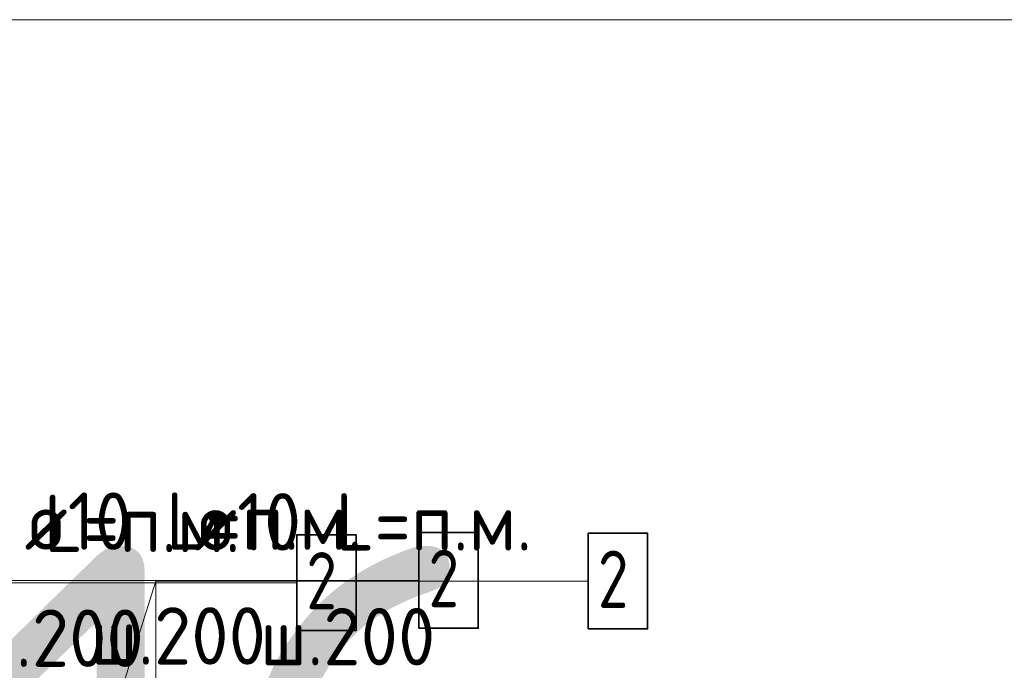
# Model space of a CAD drawing. Header units: metres. Extents: x -38 to 97, y -15 to 21.
# Tile 119 of 229: x 72.572 to 73.087, y 5.732 to 6.072. Entities that reach past the tile are written whole.
import ezdxf

# ---------------------------------------------------------------- set-up
doc = ezdxf.new("R2010")
doc.units = ezdxf.units.M
doc.header["$PDMODE"] = 65
doc.linetypes.add('______4', pattern=[0.135, 0.105, -0.03])
for name, color, linetype, lineweight in [('XR$3$Арм. стержнями верхней зоны', 180, 'Continuous', 35), ('XR$3$Размерная линия_ общее', 7, 'Continuous', 13), ('XR$4$Арм. стержнями верхней зоны', 180, 'Continuous', 35), ('XR$6$Арм. стержнями верхней зоны', 180, 'Continuous', 35)]:
    doc.layers.add(name, color=color, linetype=linetype, lineweight=lineweight)
doc.styles.add('ISOCPEUR', font='txt')
doc.dimstyles.new('DIMSTYLE_11', dxfattribs={"dimtxt": 0.033, "dimasz": 0.0375, "dimexe": 0, "dimexo": 0, "dimgap": 0.0165, "dimtad": 2, "dimdec": 0, "dimlfac": 1000, "dimrnd": 1, "dimzin": 12, "dimdsep": 46, "dimtxsty": 'ISOCPEUR', "dimblk1": 'ALL_ML_STRICH', "dimblk2": 'ALL_ML_STRICH', "dimsah": 1, "dimcen": 0, "dimclrd": 7, "dimclre": 256, "dimclrt": 7, "dimadec": 0, "dimazin": 0, "dimtfac": 1, "dimtdec": 0, "dimtix": 1, "dimtmove": 2, "dimatfit": 3, "dimfxl": 0, "dimtvp": 1.2, "dimtzin": 0, "dimlwd": 0, "dimlwe": -3, "dimarcsym": 0})

# ---------------------------------------------------------------- blocks, each defined once
blk = doc.blocks.new('ALL_ML_STRICH')
at = {"color": 0, "linetype": 'ByBlock', "lineweight": -2}
for p, q in [((0, -0.5), (0, 0.5)), ((-0.3, -0.3), (0.3, 0.3)), ((-1, 0), (0.5, 0))]:
    blk.add_line(p, q, dxfattribs=at)
blk = doc.blocks.new('*D148')
at = {"layer": 'DEFPOINTS', "color": 7, "linetype": 'Continuous', "lineweight": 13, "transparency": 33554687}
for p in [(72.52365, 5.66307), (72.52365, 5.63707), (72.56364, 5.63707)]:
    blk.add_point(p, dxfattribs=at)
at = {"layer": 'XR$3$Размерная линия_ общее', "color": 253, "linetype": 'Continuous', "lineweight": -2, "true_color": 0xa0a0a0, "transparency": 33554687}
for p, q in [((72.54365, 5.66307), (72.56364, 5.66307)), ((72.54365, 5.63707), (72.56364, 5.63707))]:
    blk.add_line(p, q, dxfattribs=at)
at = {"layer": 'XR$3$Размерная линия_ общее', "color": 7, "linetype": 'Continuous', "lineweight": -2, "transparency": 33554687}
blk.add_line((72.56364, 5.63707), (72.56364, 5.66307), dxfattribs=at)
at = {"layer": 'XR$3$Размерная линия_ общее', "color": 7, "linetype": 'Continuous', "lineweight": 13, "transparency": 33554687, "xscale": 0.0375, "yscale": 0.0375, "zscale": 0.0375}
for p, rotation in [((72.56364, 5.66307), 90), ((72.56364, 5.63707), 270)]:
    blk.add_blockref('ALL_ML_STRICH', p, dxfattribs=dict(at, rotation=rotation))
at = {"layer": 'XR$3$Размерная линия_ общее', "color": 7, "linetype": 'Continuous', "lineweight": 13, "transparency": 33554687, "insert": (72.56317, 5.68043), "char_height": 0.027, "width": 0.00135, "attachment_point": 1, "rotation": 90, "line_spacing_factor": 0.60241, "style": 'ISOCPEUR'}
blk.add_mtext('з.с.', dxfattribs=at)
at = {"layer": 'XR$3$Размерная линия_ общее', "color": 7, "linetype": 'Continuous', "lineweight": 13, "transparency": 33554687, "insert": (72.53964, 5.70079), "char_height": 0.033, "width": 0.066, "attachment_point": 5, "rotation": 90, "style": 'ISOCPEUR'}
blk.add_mtext('\\A1;{26}', dxfattribs=at)

msp = doc.modelspace()

# ---------------------------------------------------------------- linework, layer by layer
at = {"color": 7, "linetype": 'Continuous', "lineweight": 13, "transparency": 33554687}
for p, q in [((86.41979, 6.07171), (67.91979, 6.07171)), ((72.59466, 5.62202), (72.64351, 5.77823))]:
    msp.add_line(p, q, dxfattribs=at)
at = {"color": 7, "linetype": '______4', "lineweight": 25, "transparency": 33554687}
msp.add_line((72.68855, 5.36307), (72.68855, 5.76307), dxfattribs=at)
at = {"layer": 'XR$3$Арм. стержнями верхней зоны', "color": 7, "linetype": 'Continuous', "lineweight": 13, "transparency": 33554687}
for q in [(72.86951, 5.77823), (72.64351, 5.63807)]:
    msp.add_line((72.64351, 5.77823), q, dxfattribs=at)
at = {"layer": 'XR$3$Арм. стержнями верхней зоны', "color": 7, "linetype": 'Continuous', "lineweight": 35, "transparency": 33554687}
msp.add_lwpolyline([(72.86951, 5.75323), (72.90051, 5.75323), (72.90051, 5.80323), (72.86951, 5.80323), (72.86951, 5.75323)], dxfattribs=at)
at = {"layer": 'XR$4$Арм. стержнями верхней зоны', "color": 7, "linetype": 'Continuous', "lineweight": 13, "transparency": 33554687}
msp.add_line((72.55503, 5.7786), (72.78103, 5.7786), dxfattribs=at)
at = {"layer": 'XR$4$Арм. стержнями верхней зоны', "color": 7, "linetype": 'Continuous', "lineweight": 35, "transparency": 33554687}
msp.add_lwpolyline([(72.78103, 5.7536), (72.81203, 5.7536), (72.81203, 5.8036), (72.78103, 5.8036), (72.78103, 5.7536)], dxfattribs=at)
at = {"layer": 'XR$6$Арм. стержнями верхней зоны', "color": 7, "linetype": 'Continuous', "lineweight": 13, "transparency": 33554687}
msp.add_line((72.49122, 5.77742), (72.71722, 5.77742), dxfattribs=at)
at = {"layer": 'XR$6$Арм. стержнями верхней зоны', "color": 7, "linetype": 'Continuous', "lineweight": 35, "transparency": 33554687}
msp.add_lwpolyline([(72.71722, 5.75242), (72.74822, 5.75242), (72.74822, 5.80242), (72.71722, 5.80242), (72.71722, 5.75242)], dxfattribs=at)

# ---------------------------------------------------------------- texts
at = {"color": 7, "linetype": 'Continuous', "lineweight": 35, "transparency": 33554687, "insert": (70.35063, 5.54671), "char_height": 0.25, "width": 2.7437149, "attachment_point": 7, "style": 'ISOCPEUR'}
msp.add_mtext('\\W0.96;ГОСТ 34028-2016', dxfattribs=at)
at = {"layer": 'XR$3$Арм. стержнями верхней зоны', "color": 7, "linetype": 'Continuous', "lineweight": 25, "transparency": 33554687, "char_height": 0.03, "attachment_point": 7, "style": 'ISOCPEUR'}
for s, insert, width in [('\\W0.94;ø10 L=п.м.', (72.66351, 5.79423), 0.1999832), ('\\W0.78;2', (72.87451, 5.76423), 0.0326407), ('\\W0.95;ш.200 ', (72.69801, 5.73423), 0.1311997)]:
    msp.add_mtext(s, dxfattribs=dict(at, insert=insert, width=width))
at = {"layer": 'XR$4$Арм. стержнями верхней зоны', "color": 7, "linetype": 'Continuous', "lineweight": 25, "transparency": 33554687, "char_height": 0.03, "attachment_point": 7, "style": 'ISOCPEUR'}
for s, insert, width in [('\\W0.94;ø10 L=п.м.', (72.57503, 5.7946), 0.1999832), ('\\W0.78;2', (72.78603, 5.7646), 0.0326407), ('\\W0.95;ш.200 ', (72.60953, 5.7346), 0.1311997)]:
    msp.add_mtext(s, dxfattribs=dict(at, insert=insert, width=width))
at = {"layer": 'XR$6$Арм. стержнями верхней зоны', "color": 7, "linetype": 'Continuous', "lineweight": 25, "transparency": 33554687, "char_height": 0.03, "attachment_point": 7, "style": 'ISOCPEUR'}
for s, insert, width in [('\\W0.94;ø10 L=п.м.', (72.51122, 5.79342), 0.1999832), ('\\W0.78;2', (72.72222, 5.76342), 0.0326407), ('\\W0.95;ш.200 ', (72.54572, 5.73342), 0.1311995)]:
    msp.add_mtext(s, dxfattribs=dict(at, insert=insert, width=width))

# ---------------------------------------------------------------- dimensions: what is measured, and where the dimension line sits
at = {"layer": 'XR$3$Размерная линия_ общее', "color": 7, "linetype": 'Continuous', "lineweight": 13, "transparency": 33554687}
dim = msp.add_linear_dim(base=(72.56364, 5.66307), p1=(72.54365, 5.63707), p2=(72.54365, 5.66307), angle=90, text='<>\\Xз.с.', dimstyle='DIMSTYLE_11', override={"dimpost": '<>', "dimclrd": 7, "dimclre": 253, "dimclrt": 7, "dimlwd": 0, "dimlwe": 65533}, dxfattribs=at)
dim.commit()
dim.dimension.update_dxf_attribs({"geometry": '*D148', "text_midpoint": (72.53964, 5.70079), "dimtype": 160})

doc.saveas('drawing.dxf')
